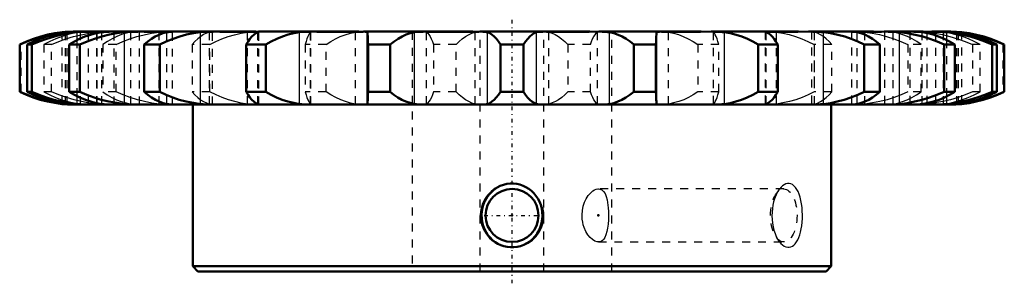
# Model space of a CAD drawing. Header units: millimetres. Extents: x -1 to 416, y -1 to 282.
# Tile 6 of 7: x 67 to 190, y 249 to 282. Entities that reach past the tile are written whole.
import ezdxf

# ---------------------------------------------------------------- set-up
doc = ezdxf.new("R2010")
doc.units = ezdxf.units.MM
doc.linetypes.add('Center', pattern=[1.5, 0.45, -0.5, 0.05, -0.5])
doc.linetypes.add('Dashed', pattern=[2, 1, -1])
for name, color, linetype, lineweight in [('2d ConnectionPoints', 7, 'Continuous', 50), ('AM_4', 3, 'Continuous', 25), ('AM_5', 3, 'Continuous', 25), ('center', 4, 'Center', 25), ('hidden', 3, 'Dashed', 25), ('vis', 1, 'Continuous', 50)]:
    doc.layers.add(name, color=color, linetype=linetype, lineweight=lineweight)

# ---------------------------------------------------------------- blocks, each defined once
blk = doc.blocks.new('6_C_SPB10B23_N_25_0_in_C_SPB10B23_N_25_900')
at = {"layer": 'AM_4'}
for p, q in [((71.84, 280.57), (71.84, 280.66)), ((73.72, 279.68), (73.72, 280.66)), ((79.64, 271.68), (79.64, 280.66)), ((89.17, 271.68), (89.17, 280.66)), ((101.59, 271.68), (101.59, 280.66)), ((110.06, 271.68), (110.06, 280.66)), ((115.98, 271.68), (115.98, 280.66)), ((125.13, 271.68), (125.13, 280.66)), ((131.28, 271.68), (131.28, 280.66)), ((140.43, 271.68), (140.43, 280.66)), ((146.35, 271.68), (146.35, 280.66)), ((154.82, 271.68), (154.82, 280.66)), ((167.24, 271.68), (167.24, 280.66)), ((176.77, 271.68), (176.77, 280.66)), ((182.69, 279.68), (182.69, 280.66)), ((184.57, 280.57), (184.57, 280.66)), ((73.72, 271.68), (73.72, 272.66)), ((182.69, 271.68), (182.69, 272.66)), ((71.84, 271.68), (71.84, 271.77)), ((184.57, 271.68), (184.57, 271.77))]:
    blk.add_line(p, q, dxfattribs=at)
at = {"layer": 'AM_5'}
blk.add_arc((128.21, 257.72), 4, 75, 15, dxfattribs=at)
at = {"layer": 'center'}
for p, q in [((128.21, 249.22), (128.21, 282.24)), ((124.72, 257.72), (131.69, 257.72))]:
    blk.add_line(p, q, dxfattribs=at)
at = {"layer": 'hidden'}
for p, q in [((71.84, 271.77), (71.84, 280.57)), ((72.26, 271.68), (72.26, 280.66)), ((72.47, 271.68), (72.47, 280.66)), ((74.04, 280.75), (73.94, 280.75)), ((74.14, 271.68), (74.14, 280.66)), ((74.36, 280.72), (74.37, 280.72)), ((74.69, 280.72), (74.64, 280.73)), ((74.69, 280.72), (76.72, 280.72)), ((74.78, 280.72), (74.9, 280.73)), ((75.05, 280.72), (74.8, 280.73)), ((75.13, 271.62), (75.13, 280.72)), ((75.25, 280.74), (75.46, 280.75)), ((76.2, 271.68), (76.2, 280.66)), ((76.21, 271.62), (76.21, 280.72)), ((76.82, 271.68), (76.82, 280.66)), ((77.39, 280.72), (82.89, 280.72)), ((78.11, 280.75), (77.76, 280.74)), ((78.36, 271.62), (78.36, 280.72)), ((80.45, 271.68), (80.45, 280.66)), ((81.53, 271.62), (81.53, 280.72)), ((83.99, 271.68), (83.99, 280.66)), ((84.97, 271.68), (84.97, 280.66)), ((85.35, 280.72), (92.41, 280.72)), ((85.92, 280.75), (85.54, 280.74)), ((85.66, 271.61), (85.66, 280.74)), ((90.3, 271.68), (90.3, 280.66)), ((90.68, 271.6), (90.68, 280.75)), ((95.07, 271.68), (95.07, 280.66)), ((96.09, 280.72), (104.6, 280.72)), ((96.45, 280.75), (96.12, 280.75)), ((96.34, 271.68), (96.34, 280.66)), ((96.85, 280.75), (96.36, 280.74)), ((96.5, 271.61), (96.5, 280.74)), ((102.96, 271.68), (102.96, 280.66)), ((103, 271.64), (103, 280.71)), ((108.6, 271.68), (108.6, 280.66)), ((108.95, 280.72), (118.53, 280.72)), ((109.66, 280.75), (109, 280.75)), ((110.1, 280.75), (109.78, 280.74)), ((115.71, 280.72), (115.71, 250.72)), ((117.5, 271.68), (117.5, 280.66)), ((123.23, 280.72), (133.18, 280.72)), ((124.23, 280.75), (123.29, 280.75)), ((123.58, 271.68), (123.58, 280.66)), ((124.21, 250.72), (124.21, 280.72)), ((124.71, 280.75), (124.45, 280.74)), ((131.96, 280.74), (131.7, 280.75)), ((132.21, 250.72), (132.21, 280.72)), ((132.83, 271.68), (132.83, 280.66)), ((137.88, 280.72), (147.46, 280.72)), ((139.1, 280.75), (137.97, 280.75)), ((138.91, 271.68), (138.91, 280.66)), ((139.57, 280.75), (139.39, 280.74)), ((140.71, 250.72), (140.71, 280.72)), ((146.62, 280.74), (146.31, 280.75)), ((147.81, 271.68), (147.81, 280.66)), ((151.81, 280.72), (160.32, 280.72)), ((153.17, 280.75), (151.92, 280.75)), ((153.41, 280.71), (153.41, 271.64)), ((153.45, 271.68), (153.45, 280.66)), ((160.07, 280.74), (159.56, 280.75)), ((159.91, 280.74), (159.91, 271.61)), ((160.07, 271.68), (160.07, 280.66)), ((161.34, 271.68), (161.34, 280.66)), ((164, 280.72), (171.06, 280.72)), ((165.38, 280.75), (164.1, 280.75)), ((165.73, 280.75), (165.73, 271.6)), ((166.11, 271.68), (166.11, 280.66)), ((170.87, 280.74), (170.5, 280.75)), ((170.75, 280.74), (170.75, 271.61)), ((171.44, 271.68), (171.44, 280.66)), ((172.42, 271.68), (172.42, 280.66)), ((174.84, 280.75), (173.51, 280.75)), ((173.52, 280.72), (179.03, 280.72)), ((174.88, 280.72), (174.88, 271.62)), ((175.96, 271.68), (175.96, 280.66)), ((178.05, 280.72), (178.05, 271.62)), ((178.65, 280.74), (178.29, 280.75)), ((179.59, 271.68), (179.59, 280.66)), ((179.69, 280.72), (181.72, 280.72)), ((180.84, 280.75), (179.73, 280.75)), ((180.2, 280.72), (180.2, 271.62)), ((180.21, 271.68), (180.21, 280.66)), ((180.95, 280.75), (181.16, 280.74)), ((181.28, 280.72), (181.28, 271.62)), ((181.62, 280.73), (181.36, 280.72)), ((181.52, 280.73), (181.62, 280.72)), ((181.77, 280.73), (181.72, 280.72)), ((182.04, 280.72), (182.06, 280.72)), ((182.27, 271.68), (182.27, 280.66)), ((182.69, 280.74), (182.35, 280.75)), ((183.94, 271.68), (183.94, 280.66)), ((184.15, 271.68), (184.15, 280.66)), ((184.57, 271.77), (184.57, 280.57)), ((66.71, 279.12), (66.52, 279.12)), ((66.71, 273.22), (66.71, 279.12)), ((69.56, 279.12), (69.56, 273.22)), ((70.52, 279.12), (69.56, 279.12)), ((70.52, 273.22), (70.52, 279.12)), ((73.72, 272.66), (73.72, 279.68)), ((76.94, 279.12), (76.94, 273.22)), ((78.6, 279.12), (76.94, 279.12)), ((78.6, 273.22), (78.6, 279.12)), ((88.13, 279.12), (88.13, 273.22)), ((90.36, 279.12), (88.13, 279.12)), ((90.36, 273.22), (90.36, 279.12)), ((102.3, 279.12), (102.3, 273.22)), ((104.93, 279.12), (102.3, 279.12)), ((104.93, 273.22), (104.93, 279.12)), ((118.38, 279.12), (118.38, 273.22)), ((121.22, 279.12), (118.38, 279.12)), ((121.22, 273.22), (121.22, 279.12)), ((135.19, 279.12), (135.19, 273.22)), ((138.03, 279.12), (135.19, 279.12)), ((138.03, 273.22), (138.03, 279.12)), ((151.48, 279.12), (151.48, 273.22)), ((154.11, 279.12), (151.48, 279.12)), ((154.11, 273.22), (154.11, 279.12)), ((166.05, 279.12), (166.05, 273.22)), ((168.28, 279.12), (166.05, 279.12)), ((168.28, 273.22), (168.28, 279.12)), ((177.81, 279.12), (177.81, 273.22)), ((179.47, 279.12), (177.81, 279.12)), ((179.47, 273.22), (179.47, 279.12)), ((182.69, 272.66), (182.69, 279.68)), ((185.89, 279.12), (185.89, 273.22)), ((186.85, 279.12), (185.89, 279.12)), ((186.85, 273.22), (186.85, 279.12)), ((189.7, 279.12), (189.7, 273.22)), ((189.89, 279.12), (189.7, 279.12)), ((66.71, 273.22), (66.52, 273.22)), ((70.52, 273.22), (69.56, 273.22)), ((78.6, 273.22), (76.94, 273.22)), ((90.36, 273.22), (88.13, 273.22)), ((104.93, 273.22), (102.3, 273.22)), ((121.22, 273.22), (118.38, 273.22)), ((138.03, 273.22), (135.19, 273.22)), ((154.11, 273.22), (151.48, 273.22)), ((168.28, 273.22), (166.05, 273.22)), ((179.47, 273.22), (177.81, 273.22)), ((186.85, 273.22), (185.89, 273.22)), ((189.89, 273.22), (189.7, 273.22)), ((73.72, 271.6), (74.06, 271.6)), ((74.36, 271.62), (74.37, 271.62)), ((74.64, 271.62), (74.69, 271.62)), ((74.69, 271.62), (76.72, 271.62)), ((74.89, 271.62), (74.79, 271.62)), ((74.79, 271.61), (75.05, 271.62)), ((75.46, 271.6), (75.25, 271.6)), ((75.57, 271.6), (76.68, 271.6)), ((77.38, 271.62), (82.89, 271.62)), ((77.76, 271.6), (78.12, 271.6)), ((81.57, 271.6), (82.9, 271.6)), ((85.35, 271.62), (92.41, 271.62)), ((85.54, 271.6), (85.91, 271.6)), ((88.21, 271.62), (88.21, 271.6)), ((91.03, 271.6), (96.44, 271.6)), ((96.09, 271.62), (104.6, 271.62)), ((96.34, 271.6), (96.85, 271.6)), ((103.24, 271.6), (109.63, 271.6)), ((108.95, 271.62), (118.53, 271.62)), ((109.79, 271.6), (110.1, 271.6)), ((116.84, 271.6), (117.02, 271.6)), ((117.31, 271.6), (124.19, 271.6)), ((123.23, 271.62), (133.18, 271.62)), ((124.45, 271.6), (124.71, 271.6)), ((131.7, 271.6), (131.96, 271.6)), ((132.18, 271.6), (139.05, 271.6)), ((137.88, 271.62), (147.46, 271.62)), ((146.31, 271.6), (146.63, 271.6)), ((146.75, 271.6), (153.12, 271.6)), ((151.81, 271.62), (160.32, 271.62)), ((159.56, 271.6), (160.05, 271.6)), ((159.96, 271.6), (165.31, 271.6)), ((164, 271.62), (171.06, 271.62)), ((168.21, 271.6), (168.21, 271.62)), ((170.49, 271.6), (170.87, 271.6)), ((173.52, 271.62), (179.02, 271.62)), ((178.3, 271.6), (178.65, 271.6)), ((179.69, 271.62), (181.72, 271.62)), ((181.16, 271.6), (180.95, 271.6)), ((181.36, 271.62), (181.61, 271.61)), ((181.63, 271.62), (181.51, 271.61)), ((181.72, 271.62), (181.77, 271.62)), ((182.04, 271.62), (182.06, 271.62)), ((182.37, 271.6), (182.47, 271.6)), ((162.26, 261.05), (139.03, 261.05)), ((161.65, 260.93), (161.3, 260.44)), ((161.52, 260.73), (161.46, 260.63)), ((161.65, 260.94), (161.52, 260.73)), ((139.03, 254.4), (162.26, 254.4)), ((161.3, 255.01), (161.65, 254.51))]:
    blk.add_line(p, q, dxfattribs=at)
for points in [[(66.71, 279.12), (67.58, 279.51), (68.48, 279.84), (69.38, 280.12), (70.33, 280.36), (71.29, 280.54), (72.26, 280.66)], [(74.14, 280.66), (73.36, 280.54), (72.59, 280.37), (71.83, 280.14), (71.06, 279.86), (70.3, 279.52), (69.56, 279.12)], [(70.52, 279.12), (71.41, 279.51), (72.32, 279.84), (73.25, 280.12), (74.22, 280.36), (75.21, 280.54), (76.2, 280.66)], [(73.72, 280.74), (73.59, 280.74), (73.27, 280.73), (72.95, 280.72), (72.61, 280.69), (72.26, 280.66)], [(73.75, 280.74), (73.87, 280.74), (74.13, 280.73), (74.37, 280.72)], [(74.64, 280.73), (74.61, 280.73), (74.41, 280.74), (74.18, 280.74), (73.97, 280.75)], [(74.8, 280.73), (74.63, 280.74), (74.31, 280.74), (74.04, 280.75)], [(74.14, 280.66), (74.46, 280.7), (74.76, 280.72), (74.78, 280.72)], [(74.9, 280.73), (75.05, 280.74), (75.25, 280.74)], [(77.06, 280.72), (76.92, 280.72), (76.56, 280.69), (76.2, 280.66)], [(80.45, 280.66), (79.86, 280.54), (79.27, 280.37), (78.68, 280.14), (78.09, 279.86), (77.51, 279.52), (76.94, 279.12)], [(77.76, 280.74), (77.61, 280.74), (77.27, 280.73), (77.06, 280.72)], [(78.31, 280.72), (78.28, 280.73), (78.18, 280.74), (78.05, 280.74), (77.93, 280.75)], [(79.35, 280.72), (79.18, 280.73), (78.82, 280.74), (78.44, 280.74), (78.11, 280.75)], [(78.6, 279.12), (79.44, 279.51), (80.31, 279.84), (81.19, 280.12), (82.12, 280.36), (83.05, 280.54), (83.99, 280.66)], [(80.45, 280.66), (80.69, 280.7), (80.9, 280.72), (80.92, 280.72)], [(80.92, 280.72), (81.09, 280.74), (81.22, 280.74)], [(81.22, 280.74), (81.25, 280.74), (81.33, 280.75)], [(84.83, 280.72), (84.69, 280.72), (84.34, 280.69), (83.99, 280.66)], [(85.54, 280.74), (85.39, 280.74), (85.04, 280.73), (84.83, 280.72)], [(85.66, 280.74), (85.65, 280.74), (85.61, 280.75)], [(90.3, 280.66), (89.93, 280.54), (89.57, 280.37), (89.21, 280.14), (88.84, 279.86), (88.48, 279.52), (88.13, 279.12)], [(90.3, 280.66), (90.44, 280.7), (90.55, 280.72), (90.63, 280.74), (90.64, 280.74)], [(90.36, 279.12), (91.1, 279.51), (91.85, 279.84), (92.62, 280.12), (93.43, 280.36), (94.25, 280.54), (95.07, 280.66)], [(95.82, 280.72), (95.69, 280.72), (95.37, 280.69), (95.07, 280.66)], [(96.36, 280.74), (96.34, 280.74), (96.01, 280.73), (95.82, 280.72)], [(102.96, 280.66), (102.85, 280.54), (102.74, 280.37), (102.63, 280.14), (102.51, 279.86), (102.4, 279.52), (102.3, 279.12)], [(102.96, 280.66), (103, 280.7), (103, 280.71)], [(104.93, 279.12), (105.5, 279.51), (106.09, 279.84), (106.69, 280.12), (107.32, 280.36), (107.96, 280.54), (108.6, 280.66)], [(109.21, 280.72), (109.1, 280.72), (108.84, 280.69), (108.6, 280.66)], [(109.78, 280.74), (109.66, 280.74), (109.37, 280.73), (109.21, 280.72)], [(117.02, 280.74), (116.97, 280.74), (116.84, 280.75)], [(117.3, 280.72), (117.16, 280.74), (117.02, 280.74)], [(117.5, 280.66), (117.42, 280.7), (117.3, 280.72), (117.3, 280.72)], [(117.5, 280.66), (117.65, 280.54), (117.8, 280.37), (117.94, 280.14), (118.09, 279.86), (118.24, 279.52), (118.38, 279.12)], [(121.22, 279.12), (121.59, 279.51), (121.97, 279.84), (122.36, 280.12), (122.76, 280.36), (123.17, 280.54), (123.58, 280.66)], [(124.01, 280.72), (123.93, 280.72), (123.75, 280.69), (123.58, 280.66)], [(124.45, 280.74), (124.35, 280.74), (124.13, 280.73), (124.01, 280.72)], [(132.41, 280.72), (132.17, 280.74), (131.96, 280.74)], [(132.83, 280.66), (132.64, 280.7), (132.42, 280.72), (132.41, 280.72)], [(132.83, 280.66), (133.23, 280.54), (133.62, 280.37), (134.02, 280.14), (134.42, 279.86), (134.81, 279.52), (135.19, 279.12)], [(138.03, 279.12), (138.17, 279.51), (138.31, 279.84), (138.46, 280.12), (138.61, 280.36), (138.76, 280.54), (138.91, 280.66)], [(139.12, 280.72), (139.07, 280.72), (138.98, 280.69), (138.91, 280.66)], [(139.39, 280.74), (139.33, 280.74), (139.19, 280.73), (139.12, 280.72)], [(147.21, 280.72), (146.9, 280.74), (146.62, 280.74)], [(147.81, 280.66), (147.53, 280.7), (147.23, 280.72), (147.21, 280.72)], [(147.81, 280.66), (148.43, 280.54), (149.05, 280.37), (149.66, 280.14), (150.28, 279.86), (150.89, 279.52), (151.48, 279.12)], [(153.41, 280.71), (153.42, 280.69), (153.45, 280.66)], [(154.11, 279.12), (154.01, 279.51), (153.9, 279.84), (153.79, 280.12), (153.68, 280.36), (153.56, 280.54), (153.45, 280.66)], [(160.6, 280.72), (160.23, 280.74), (160.07, 280.74)], [(161.34, 280.66), (160.99, 280.7), (160.63, 280.72), (160.6, 280.72)], [(161.34, 280.66), (162.14, 280.54), (162.93, 280.37), (163.72, 280.14), (164.51, 279.86), (165.29, 279.52), (166.05, 279.12)], [(165.77, 280.74), (165.81, 280.73), (165.88, 280.72), (165.98, 280.69), (166.11, 280.66)], [(168.28, 279.12), (167.94, 279.51), (167.59, 279.84), (167.23, 280.12), (166.86, 280.36), (166.49, 280.54), (166.11, 280.66)], [(170.8, 280.75), (170.78, 280.75), (170.75, 280.74), (170.75, 280.74)], [(171.59, 280.72), (171.2, 280.74), (170.87, 280.74)], [(172.42, 280.66), (172.02, 280.7), (171.62, 280.72), (171.59, 280.72)], [(172.42, 280.66), (173.33, 280.54), (174.24, 280.37), (175.14, 280.14), (176.05, 279.86), (176.94, 279.52), (177.81, 279.12)], [(175.08, 280.75), (175.1, 280.75), (175.2, 280.74)], [(175.2, 280.74), (175.25, 280.74), (175.39, 280.73), (175.49, 280.72)], [(175.49, 280.72), (175.56, 280.72), (175.75, 280.69), (175.96, 280.66)], [(179.47, 279.12), (178.92, 279.51), (178.35, 279.84), (177.78, 280.12), (177.18, 280.36), (176.57, 280.54), (175.96, 280.66)], [(178.29, 280.75), (178.17, 280.75), (177.79, 280.74), (177.42, 280.73), (177.06, 280.72)], [(178.48, 280.75), (178.43, 280.75), (178.29, 280.74), (178.18, 280.73), (178.1, 280.72)], [(179.36, 280.72), (178.97, 280.74), (178.65, 280.74)], [(180.21, 280.66), (179.8, 280.7), (179.39, 280.72), (179.36, 280.72)], [(180.21, 280.66), (181.17, 280.54), (182.13, 280.37), (183.08, 280.14), (184.03, 279.86), (184.98, 279.52), (185.89, 279.12)], [(181.16, 280.74), (181.25, 280.74), (181.48, 280.73), (181.52, 280.73)], [(182.35, 280.75), (182.27, 280.75), (181.95, 280.74), (181.64, 280.73), (181.62, 280.73)], [(181.62, 280.72), (181.72, 280.72), (181.99, 280.69), (182.27, 280.66)], [(182.45, 280.75), (182.36, 280.75), (182.12, 280.74), (181.9, 280.73), (181.77, 280.73)], [(182.04, 280.72), (182.15, 280.73), (182.4, 280.74), (182.66, 280.74)], [(186.85, 279.12), (186.13, 279.51), (185.4, 279.84), (184.65, 280.12), (183.86, 280.36), (183.07, 280.54), (182.27, 280.66)], [(184.15, 280.66), (183.75, 280.7), (183.36, 280.72), (182.98, 280.74), (182.69, 280.74)], [(184.15, 280.66), (185.09, 280.54), (186.02, 280.37), (186.95, 280.14), (187.88, 279.86), (188.8, 279.52), (189.7, 279.12)], [(72.26, 271.68), (71.32, 271.8), (70.39, 271.98), (69.46, 272.2), (68.53, 272.49), (67.61, 272.83), (66.71, 273.22)], [(69.56, 273.22), (70.28, 272.84), (71.01, 272.5), (71.76, 272.22), (72.55, 271.99), (73.34, 271.81), (74.14, 271.68)], [(76.2, 271.68), (75.24, 271.8), (74.28, 271.98), (73.33, 272.2), (72.38, 272.49), (71.43, 272.83), (70.52, 273.22)], [(76.94, 273.22), (77.49, 272.84), (78.06, 272.5), (78.63, 272.22), (79.23, 271.99), (79.84, 271.81), (80.45, 271.68)], [(83.99, 271.68), (83.08, 271.8), (82.17, 271.98), (81.27, 272.2), (80.36, 272.49), (79.47, 272.83), (78.6, 273.22)], [(88.13, 273.22), (88.47, 272.84), (88.82, 272.5), (89.18, 272.22), (89.55, 271.99), (89.92, 271.81), (90.3, 271.68)], [(95.07, 271.68), (94.27, 271.8), (93.48, 271.98), (92.69, 272.2), (91.9, 272.49), (91.12, 272.83), (90.36, 273.22)], [(102.3, 273.22), (102.4, 272.84), (102.51, 272.5), (102.62, 272.22), (102.73, 271.99), (102.85, 271.81), (102.96, 271.68)], [(108.6, 271.68), (107.98, 271.8), (107.36, 271.98), (106.75, 272.2), (106.13, 272.49), (105.52, 272.83), (104.93, 273.22)], [(118.38, 273.22), (118.24, 272.84), (118.1, 272.5), (117.95, 272.22), (117.8, 271.99), (117.65, 271.81), (117.5, 271.68)], [(123.58, 271.68), (123.18, 271.8), (122.79, 271.98), (122.39, 272.2), (121.99, 272.49), (121.6, 272.83), (121.22, 273.22)], [(135.19, 273.22), (134.82, 272.84), (134.44, 272.5), (134.05, 272.22), (133.65, 271.99), (133.24, 271.81), (132.83, 271.68)], [(138.91, 271.68), (138.76, 271.8), (138.61, 271.98), (138.47, 272.2), (138.32, 272.49), (138.17, 272.83), (138.03, 273.22)], [(151.48, 273.22), (150.91, 272.84), (150.32, 272.5), (149.72, 272.22), (149.09, 271.99), (148.45, 271.81), (147.81, 271.68)], [(153.45, 271.68), (153.56, 271.8), (153.67, 271.98), (153.78, 272.2), (153.9, 272.49), (154.01, 272.83), (154.11, 273.22)], [(166.05, 273.22), (165.31, 272.84), (164.56, 272.5), (163.79, 272.22), (162.98, 271.99), (162.16, 271.81), (161.34, 271.68)], [(166.11, 271.68), (166.48, 271.8), (166.84, 271.98), (167.2, 272.2), (167.57, 272.49), (167.93, 272.83), (168.28, 273.22)], [(177.81, 273.22), (176.97, 272.84), (176.1, 272.5), (175.22, 272.22), (174.29, 271.99), (173.36, 271.81), (172.42, 271.68)], [(175.96, 271.68), (176.55, 271.8), (177.14, 271.98), (177.73, 272.2), (178.32, 272.49), (178.9, 272.83), (179.47, 273.22)], [(185.89, 273.22), (185, 272.84), (184.09, 272.5), (183.16, 272.22), (182.19, 271.99), (181.2, 271.81), (180.21, 271.68)], [(182.27, 271.68), (183.05, 271.8), (183.82, 271.98), (184.58, 272.2), (185.35, 272.49), (186.11, 272.83), (186.85, 273.22)], [(189.7, 273.22), (188.83, 272.84), (187.93, 272.5), (187.03, 272.22), (186.08, 271.99), (185.12, 271.81), (184.15, 271.68)], [(72.26, 271.68), (72.66, 271.65), (73.05, 271.62), (73.43, 271.61), (73.72, 271.6)], [(74.37, 271.62), (74.26, 271.62), (74.01, 271.61), (73.75, 271.6)], [(73.96, 271.6), (74.05, 271.6), (74.29, 271.6), (74.51, 271.61), (74.64, 271.62)], [(74.06, 271.6), (74.14, 271.6), (74.46, 271.6), (74.77, 271.61), (74.79, 271.61)], [(74.79, 271.62), (74.69, 271.63), (74.42, 271.65), (74.14, 271.68)], [(75.25, 271.6), (75.16, 271.6), (74.93, 271.61), (74.89, 271.62)], [(76.2, 271.68), (76.61, 271.65), (77.02, 271.62), (77.05, 271.62)], [(77.05, 271.62), (77.44, 271.61), (77.76, 271.6)], [(77.93, 271.6), (77.98, 271.6), (78.12, 271.6), (78.23, 271.61), (78.31, 271.62)], [(78.12, 271.6), (78.24, 271.6), (78.62, 271.6), (78.99, 271.61), (79.35, 271.62)], [(80.92, 271.62), (80.85, 271.63), (80.66, 271.65), (80.45, 271.68)], [(81.21, 271.6), (81.16, 271.6), (81.02, 271.61), (80.92, 271.62)], [(81.33, 271.6), (81.31, 271.6), (81.21, 271.6)], [(83.99, 271.68), (84.39, 271.65), (84.79, 271.62), (84.82, 271.62)], [(84.82, 271.62), (85.21, 271.61), (85.54, 271.6)], [(85.61, 271.6), (85.63, 271.6), (85.66, 271.6), (85.66, 271.61)], [(90.64, 271.61), (90.6, 271.61), (90.53, 271.63), (90.43, 271.65), (90.3, 271.68)], [(95.07, 271.68), (95.42, 271.65), (95.78, 271.62), (95.81, 271.62)], [(95.81, 271.62), (96.18, 271.61), (96.34, 271.6)], [(103, 271.64), (102.99, 271.65), (102.96, 271.68)], [(108.6, 271.68), (108.88, 271.65), (109.18, 271.62), (109.2, 271.62)], [(109.2, 271.62), (109.51, 271.61), (109.79, 271.6)], [(117.02, 271.6), (117.08, 271.6), (117.22, 271.61), (117.29, 271.62)], [(117.29, 271.62), (117.34, 271.63), (117.43, 271.65), (117.5, 271.68)], [(123.58, 271.68), (123.77, 271.65), (123.99, 271.62), (124, 271.62)], [(124, 271.62), (124.24, 271.61), (124.45, 271.6)], [(131.96, 271.6), (132.06, 271.6), (132.28, 271.61), (132.4, 271.62)], [(132.4, 271.62), (132.48, 271.63), (132.66, 271.65), (132.83, 271.68)], [(138.91, 271.68), (138.99, 271.65), (139.11, 271.62), (139.11, 271.62)], [(139.11, 271.62), (139.25, 271.61), (139.39, 271.6)], [(139.39, 271.6), (139.44, 271.6), (139.57, 271.6)], [(146.63, 271.6), (146.75, 271.6), (147.04, 271.61), (147.2, 271.62)], [(147.2, 271.62), (147.31, 271.63), (147.57, 271.65), (147.81, 271.68)], [(153.45, 271.68), (153.42, 271.65), (153.41, 271.64)], [(160.05, 271.6), (160.07, 271.6), (160.4, 271.61), (160.59, 271.62)], [(160.59, 271.62), (160.72, 271.63), (161.04, 271.65), (161.34, 271.68)], [(166.11, 271.68), (165.97, 271.65), (165.86, 271.62), (165.78, 271.61), (165.77, 271.61)], [(170.75, 271.61), (170.76, 271.6), (170.8, 271.6)], [(170.87, 271.6), (171.02, 271.6), (171.37, 271.61), (171.58, 271.62)], [(171.58, 271.62), (171.72, 271.63), (172.07, 271.65), (172.42, 271.68)], [(175.19, 271.6), (175.16, 271.6), (175.08, 271.6)], [(175.49, 271.62), (175.32, 271.61), (175.19, 271.6)], [(175.96, 271.68), (175.72, 271.65), (175.51, 271.62), (175.49, 271.62)], [(177.06, 271.62), (177.23, 271.62), (177.59, 271.61), (177.97, 271.6), (178.3, 271.6)], [(178.1, 271.62), (178.13, 271.62), (178.23, 271.61), (178.36, 271.6), (178.48, 271.6)], [(178.65, 271.6), (178.8, 271.6), (179.14, 271.61), (179.35, 271.62)], [(179.35, 271.62), (179.49, 271.63), (179.85, 271.65), (180.21, 271.68)], [(181.51, 271.61), (181.36, 271.61), (181.16, 271.6)], [(181.61, 271.61), (181.78, 271.61), (182.1, 271.6), (182.37, 271.6)], [(182.27, 271.68), (181.95, 271.65), (181.65, 271.62), (181.63, 271.62)], [(181.77, 271.62), (181.8, 271.62), (182, 271.61), (182.23, 271.6), (182.44, 271.6)], [(182.66, 271.6), (182.54, 271.6), (182.28, 271.61), (182.04, 271.62)], [(182.69, 271.6), (182.82, 271.6), (183.14, 271.61), (183.46, 271.63), (183.8, 271.65), (184.15, 271.68)], [(161.65, 254.51), (161.69, 254.47), (161.89, 254.22), (162.1, 254.02), (162.32, 253.87), (162.53, 253.78), (162.75, 253.73), (162.95, 253.73), (163.16, 253.78), (163.35, 253.87), (163.53, 254.01), (163.7, 254.18), (163.86, 254.4), (164.01, 254.66), (164.14, 254.95), (164.26, 255.28), (164.36, 255.64), (164.45, 256.03), (164.51, 256.44), (164.56, 256.88), (164.59, 257.34), (164.6, 257.79), (164.58, 258.26), (164.55, 258.72), (164.49, 259.16), (164.41, 259.59), (164.31, 259.99), (164.19, 260.37), (164.05, 260.7), (163.89, 260.99), (163.72, 261.24), (163.54, 261.43), (163.34, 261.58), (163.14, 261.67), (162.94, 261.72), (162.73, 261.71), (162.52, 261.66), (162.31, 261.57), (162.11, 261.43), (161.92, 261.25), (161.71, 261.01), (161.65, 260.94)], [(139.03, 254.4), (138.86, 254.41), (138.57, 254.51), (138.28, 254.69), (137.99, 254.96), (137.71, 255.3), (137.46, 255.71), (137.25, 256.19), (137.14, 256.53), (137.06, 256.89), (137, 257.26), (136.98, 257.81), (137.02, 258.36), (137.13, 258.88), (137.29, 259.37), (137.51, 259.82), (137.76, 260.21), (137.95, 260.44), (138.15, 260.64), (138.35, 260.8), (138.56, 260.92), (138.76, 261), (138.96, 261.04), (139.03, 261.05)], [(139.03, 261.05), (139.22, 261.02), (139.47, 260.91), (139.68, 260.72), (139.86, 260.45), (140.01, 260.09), (140.12, 259.67), (140.18, 259.36), (140.23, 259.02), (140.27, 258.66), (140.29, 258.2), (140.3, 257.72)], [(161.46, 260.63), (161.3, 260.3), (161.11, 259.82), (160.99, 259.43), (160.9, 259.01), (160.83, 258.58), (160.79, 258.12), (160.78, 257.66), (160.8, 257.2), (160.85, 256.74), (160.93, 256.3), (161.03, 255.87), (161.16, 255.47), (161.32, 255.09), (161.47, 254.79)], [(140.3, 257.72), (140.29, 257.18), (140.25, 256.64), (140.19, 256.14), (140.1, 255.69), (139.98, 255.28), (139.82, 254.94), (139.7, 254.75), (139.55, 254.6), (139.4, 254.49), (139.23, 254.42), (139.05, 254.4), (139.03, 254.4)], [(161.47, 254.79), (161.5, 254.75), (161.65, 254.51)]]:
    blk.add_lwpolyline(points, dxfattribs=at)
blk.add_ellipse((162.26, 257.72), major_axis=(0, -3.32), ratio=0.5, dxfattribs=at)
at = {"layer": 'vis'}
for p, q in [((73.21, 280.74), (73.49, 280.75)), ((75.57, 280.75), (73.48, 280.75)), ((73.49, 280.75), (73.75, 280.74)), ((77.89, 280.75), (75.64, 280.75)), ((76.72, 280.72), (77.39, 280.72)), ((81.57, 280.75), (77.91, 280.75)), ((91.03, 280.75), (81.64, 280.75)), ((82.89, 280.72), (85.35, 280.72)), ((96.12, 280.75), (91.1, 280.75)), ((92.41, 280.72), (96.09, 280.72)), ((103.24, 280.75), (96.48, 280.75)), ((109, 280.75), (103.29, 280.75)), ((104.6, 280.72), (108.95, 280.72)), ((117.31, 280.75), (109.66, 280.75)), ((123.29, 280.75), (117.36, 280.75)), ((118.53, 280.72), (123.23, 280.72)), ((132.18, 280.75), (124.23, 280.75)), ((137.97, 280.75), (132.22, 280.75)), ((133.18, 280.72), (137.88, 280.72)), ((137.88, 280.72), (139.1, 280.75)), ((146.76, 280.75), (139.1, 280.75)), ((151.92, 280.75), (146.79, 280.75)), ((147.46, 280.72), (151.81, 280.72)), ((151.81, 280.72), (153.17, 280.75)), ((159.92, 280.75), (153.17, 280.75)), ((164.1, 280.75), (159.97, 280.75)), ((160.32, 280.72), (164, 280.72)), ((164, 280.72), (165.37, 280.75)), ((170.81, 280.75), (165.38, 280.75)), ((173.51, 280.75), (170.83, 280.75)), ((171.06, 280.72), (173.52, 280.72)), ((178.5, 280.75), (174.84, 280.75)), ((179.73, 280.75), (178.56, 280.75)), ((179.03, 280.72), (179.69, 280.72)), ((182.93, 280.75), (180.84, 280.75)), ((182.66, 280.74), (182.92, 280.75)), ((182.92, 280.75), (183.2, 280.74)), ((66.52, 279.12), (66.52, 273.22)), ((67.47, 273.22), (67.47, 279.12)), ((67.47, 279.12), (68.05, 279.12)), ((68.05, 279.12), (68.05, 273.22)), ((72.73, 273.22), (72.73, 279.12)), ((72.73, 279.12), (74.05, 279.12)), ((74.05, 279.12), (74.05, 273.22)), ((82.11, 273.22), (82.11, 279.12)), ((82.11, 279.12), (84.07, 279.12)), ((84.07, 279.12), (84.07, 273.22)), ((94.9, 273.22), (94.9, 279.12)), ((94.9, 279.12), (97.35, 279.12)), ((97.35, 279.12), (97.35, 273.22)), ((110.17, 273.22), (110.17, 279.12)), ((110.17, 279.12), (112.93, 279.12)), ((112.93, 279.12), (112.93, 273.22)), ((126.77, 273.22), (126.77, 279.12)), ((126.77, 279.12), (129.64, 279.12)), ((129.64, 279.12), (129.64, 273.22)), ((143.48, 273.22), (143.48, 279.12)), ((143.48, 279.12), (146.24, 279.12)), ((146.24, 279.12), (146.24, 273.22)), ((159.06, 279.12), (161.51, 279.12)), ((159.06, 273.22), (159.06, 279.12)), ((161.51, 279.12), (161.51, 273.22)), ((172.34, 279.12), (174.3, 279.12)), ((172.34, 273.22), (172.34, 279.12)), ((174.3, 279.12), (174.3, 273.22)), ((182.36, 273.22), (182.36, 279.12)), ((182.36, 279.12), (183.68, 279.12)), ((183.68, 279.12), (183.68, 273.22)), ((188.36, 273.22), (188.36, 279.12)), ((188.36, 279.12), (188.94, 279.12)), ((188.94, 279.12), (188.94, 273.22)), ((189.89, 273.22), (189.89, 279.12)), ((67.47, 273.22), (68.05, 273.22)), ((72.73, 273.22), (74.05, 273.22)), ((82.11, 273.22), (84.07, 273.22)), ((94.9, 273.22), (97.35, 273.22)), ((110.17, 273.22), (112.93, 273.22)), ((126.77, 273.22), (129.64, 273.22)), ((143.48, 273.22), (146.24, 273.22)), ((159.06, 273.22), (161.51, 273.22)), ((172.34, 273.22), (174.3, 273.22)), ((182.36, 273.22), (183.68, 273.22)), ((188.36, 273.22), (188.94, 273.22)), ((73.49, 271.6), (73.21, 271.6)), ((73.48, 271.6), (75.57, 271.6)), ((73.75, 271.6), (73.49, 271.6)), ((76.68, 271.6), (77.85, 271.6)), ((77.38, 271.62), (76.72, 271.62)), ((77.91, 271.6), (81.57, 271.6)), ((85.35, 271.62), (82.89, 271.62)), ((82.9, 271.6), (85.58, 271.6)), ((85.6, 271.6), (91.03, 271.6)), ((88.21, 271.6), (88.21, 251.37)), ((92.41, 271.62), (91.04, 271.6)), ((96.09, 271.62), (92.41, 271.62)), ((96.49, 271.6), (103.24, 271.6)), ((104.6, 271.62), (103.24, 271.6)), ((108.95, 271.62), (104.6, 271.62)), ((109.65, 271.6), (117.31, 271.6)), ((118.53, 271.62), (117.31, 271.6)), ((123.23, 271.62), (118.53, 271.62)), ((124.23, 271.6), (132.18, 271.6)), ((137.88, 271.62), (133.18, 271.62)), ((139.1, 271.6), (146.75, 271.6)), ((151.81, 271.62), (147.46, 271.62)), ((153.17, 271.6), (159.92, 271.6)), ((164, 271.62), (160.32, 271.62)), ((165.38, 271.6), (170.81, 271.6)), ((168.21, 251.37), (168.21, 271.6)), ((170.81, 271.6), (174.77, 271.6)), ((173.52, 271.62), (171.06, 271.62)), ((174.84, 271.6), (178.5, 271.6)), ((178.52, 271.6), (180.77, 271.6)), ((179.69, 271.62), (179.02, 271.62)), ((180.84, 271.6), (182.93, 271.6)), ((182.92, 271.6), (182.66, 271.6)), ((183.2, 271.6), (182.92, 271.6)), ((88.21, 251.37), (88.86, 250.72)), ((88.21, 251.37), (168.21, 251.37)), ((88.86, 250.72), (167.56, 250.72)), ((167.56, 250.72), (168.21, 251.37))]:
    blk.add_line(p, q, dxfattribs=at)
for points in [[(71.84, 280.66), (70.94, 280.54), (70.04, 280.37), (69.16, 280.14), (68.26, 279.86), (67.38, 279.52), (66.52, 279.12)], [(67.47, 279.12), (68.26, 279.51), (69.06, 279.84), (69.88, 280.12), (70.73, 280.36), (71.6, 280.54), (72.47, 280.66)], [(73.72, 280.66), (72.76, 280.54), (71.81, 280.37), (70.86, 280.14), (69.91, 279.86), (68.97, 279.52), (68.05, 279.12)], [(71.84, 280.66), (72.22, 280.7), (72.59, 280.72), (72.94, 280.74), (73.21, 280.74)], [(73.97, 280.75), (73.91, 280.75), (73.61, 280.74), (73.35, 280.73), (73.08, 280.72), (72.78, 280.69), (72.47, 280.66)], [(72.73, 279.12), (73.37, 279.51), (74.03, 279.84), (74.7, 280.12), (75.4, 280.36), (76.1, 280.54), (76.82, 280.66)], [(73.72, 280.66), (74.13, 280.7), (74.53, 280.72), (74.94, 280.74), (75.34, 280.74), (75.59, 280.75)], [(79.64, 280.66), (78.7, 280.54), (77.75, 280.37), (76.82, 280.14), (75.88, 279.86), (74.96, 279.52), (74.05, 279.12)], [(75.59, 280.75), (75.7, 280.75), (76.06, 280.74), (76.4, 280.73), (76.72, 280.72)], [(77.93, 280.75), (77.89, 280.75), (77.69, 280.74), (77.5, 280.73), (77.3, 280.72), (77.07, 280.69), (76.82, 280.66)], [(79.64, 280.66), (80.05, 280.7), (80.46, 280.72), (80.89, 280.74), (81.31, 280.74), (81.57, 280.75)], [(81.57, 280.75), (81.71, 280.75), (82.11, 280.74), (82.5, 280.73), (82.89, 280.72)], [(82.11, 279.12), (82.56, 279.51), (83.02, 279.84), (83.49, 280.12), (83.98, 280.36), (84.47, 280.54), (84.97, 280.66)], [(89.17, 280.66), (88.3, 280.54), (87.44, 280.37), (86.6, 280.14), (85.74, 279.86), (84.89, 279.52), (84.07, 279.12)], [(85.61, 280.75), (85.6, 280.75), (85.51, 280.74), (85.41, 280.73), (85.29, 280.72), (85.14, 280.69), (84.97, 280.66)], [(89.17, 280.66), (89.54, 280.7), (89.93, 280.72), (90.34, 280.74), (90.76, 280.74), (91.04, 280.75)], [(91.04, 280.75), (91.17, 280.75), (91.58, 280.74), (92, 280.73), (92.41, 280.72)], [(94.9, 279.12), (95.13, 279.51), (95.36, 279.84), (95.59, 280.12), (95.84, 280.36), (96.09, 280.54), (96.34, 280.66)], [(96.09, 280.72), (96.17, 280.73), (96.3, 280.74), (96.4, 280.74), (96.46, 280.75)], [(96.5, 280.74), (96.49, 280.73), (96.47, 280.72), (96.41, 280.69), (96.34, 280.66)], [(96.46, 280.75), (96.47, 280.75), (96.5, 280.74), (96.5, 280.74)], [(101.59, 280.66), (100.87, 280.54), (100.16, 280.37), (99.45, 280.14), (98.74, 279.86), (98.04, 279.52), (97.35, 279.12)], [(101.59, 280.66), (101.9, 280.7), (102.24, 280.72), (102.61, 280.74), (102.99, 280.74), (103.24, 280.75)], [(103.24, 280.75), (103.37, 280.75), (103.77, 280.74), (104.18, 280.73), (104.6, 280.72)], [(108.95, 280.72), (109.07, 280.73), (109.3, 280.74), (109.51, 280.74), (109.66, 280.75)], [(109.66, 280.75), (109.69, 280.75), (109.84, 280.74), (109.93, 280.73), (110, 280.72), (110.04, 280.69), (110.06, 280.66)], [(110.17, 279.12), (110.15, 279.51), (110.13, 279.84), (110.12, 280.12), (110.1, 280.36), (110.08, 280.54), (110.06, 280.66)], [(115.98, 280.66), (115.46, 280.54), (114.95, 280.37), (114.44, 280.14), (113.93, 279.86), (113.42, 279.52), (112.93, 279.12)], [(115.98, 280.66), (116.21, 280.7), (116.47, 280.72), (116.77, 280.74), (117.09, 280.74), (117.31, 280.75)], [(117.31, 280.75), (117.42, 280.75), (117.77, 280.74), (118.14, 280.73), (118.53, 280.72)], [(123.23, 280.72), (123.39, 280.73), (123.71, 280.74), (124.01, 280.74), (124.23, 280.75)], [(124.23, 280.75), (124.29, 280.75), (124.54, 280.74), (124.72, 280.73), (124.88, 280.72), (125.02, 280.69), (125.13, 280.66)], [(126.77, 279.12), (126.51, 279.51), (126.25, 279.84), (125.98, 280.12), (125.7, 280.36), (125.42, 280.54), (125.13, 280.66)], [(131.28, 280.66), (131, 280.54), (130.72, 280.37), (130.45, 280.14), (130.17, 279.86), (129.9, 279.52), (129.64, 279.12)], [(131.28, 280.66), (131.41, 280.7), (131.58, 280.72), (131.78, 280.74), (132.01, 280.74), (132.18, 280.75)], [(132.18, 280.75), (132.26, 280.75), (132.54, 280.74), (132.85, 280.73), (133.18, 280.72)], [(139.1, 280.75), (139.18, 280.75), (139.51, 280.74), (139.77, 280.73), (140.01, 280.72), (140.23, 280.69), (140.43, 280.66)], [(143.48, 279.12), (143, 279.51), (142.51, 279.84), (142.01, 280.12), (141.49, 280.36), (140.96, 280.54), (140.43, 280.66)], [(146.35, 280.66), (146.33, 280.54), (146.31, 280.37), (146.29, 280.14), (146.28, 279.86), (146.26, 279.52), (146.24, 279.12)], [(146.35, 280.66), (146.37, 280.7), (146.43, 280.72), (146.52, 280.74), (146.65, 280.74), (146.75, 280.75)], [(146.75, 280.75), (146.81, 280.75), (146.99, 280.74), (147.21, 280.73), (147.46, 280.72)], [(153.17, 280.75), (153.25, 280.75), (153.65, 280.74), (153.96, 280.73), (154.26, 280.72), (154.55, 280.69), (154.82, 280.66)], [(159.06, 279.12), (158.39, 279.51), (157.71, 279.84), (157.02, 280.12), (156.3, 280.36), (155.56, 280.54), (154.82, 280.66)], [(159.91, 280.74), (159.93, 280.74), (159.95, 280.75)], [(160.07, 280.66), (159.99, 280.7), (159.93, 280.72), (159.91, 280.74), (159.91, 280.74)], [(159.95, 280.75), (159.97, 280.75), (160.05, 280.74), (160.17, 280.73), (160.32, 280.72)], [(160.07, 280.66), (160.32, 280.54), (160.56, 280.37), (160.8, 280.14), (161.04, 279.86), (161.27, 279.52), (161.51, 279.12)], [(165.37, 280.75), (165.47, 280.75), (165.9, 280.74), (166.24, 280.73), (166.58, 280.72), (166.92, 280.69), (167.24, 280.66)], [(172.34, 279.12), (171.54, 279.51), (170.72, 279.84), (169.89, 280.12), (169.02, 280.36), (168.13, 280.54), (167.24, 280.66)], [(171.44, 280.66), (171.24, 280.7), (171.08, 280.72), (170.95, 280.74), (170.85, 280.74), (170.8, 280.75)], [(171.44, 280.66), (171.92, 280.54), (172.4, 280.37), (172.88, 280.14), (173.36, 279.86), (173.84, 279.52), (174.3, 279.12)], [(173.52, 280.72), (173.7, 280.73), (174.09, 280.74), (174.49, 280.74), (174.84, 280.75)], [(174.84, 280.75), (174.92, 280.75), (175.35, 280.74), (175.7, 280.73), (176.05, 280.72), (176.41, 280.69), (176.77, 280.66)], [(182.36, 279.12), (181.48, 279.51), (180.58, 279.84), (179.67, 280.12), (178.71, 280.36), (177.74, 280.54), (176.77, 280.66)], [(179.59, 280.66), (179.31, 280.7), (179.05, 280.72), (178.81, 280.74), (178.6, 280.74), (178.48, 280.75)], [(179.59, 280.66), (180.29, 280.54), (180.97, 280.37), (181.65, 280.14), (182.34, 279.86), (183.02, 279.52), (183.68, 279.12)], [(179.69, 280.72), (179.84, 280.73), (180.17, 280.74), (180.52, 280.74), (180.82, 280.75)], [(180.82, 280.75), (180.91, 280.75), (181.31, 280.74), (181.64, 280.73), (181.98, 280.72), (182.33, 280.69), (182.69, 280.66)], [(183.94, 280.66), (183.58, 280.7), (183.25, 280.72), (182.92, 280.74), (182.62, 280.74), (182.45, 280.75)], [(188.36, 279.12), (187.47, 279.51), (186.55, 279.84), (185.63, 280.12), (184.66, 280.36), (183.68, 280.54), (182.69, 280.66)], [(183.2, 280.74), (183.32, 280.74), (183.61, 280.73), (183.92, 280.72), (184.24, 280.69), (184.57, 280.66)], [(183.94, 280.66), (184.79, 280.54), (185.63, 280.37), (186.46, 280.14), (187.3, 279.86), (188.13, 279.52), (188.94, 279.12)], [(189.89, 279.12), (189.06, 279.51), (188.2, 279.84), (187.33, 280.12), (186.42, 280.36), (185.5, 280.54), (184.57, 280.66)], [(66.52, 273.22), (67.35, 272.84), (68.21, 272.5), (69.08, 272.22), (69.99, 271.99), (70.91, 271.81), (71.84, 271.68)], [(72.47, 271.68), (71.62, 271.8), (70.78, 271.98), (69.95, 272.2), (69.11, 272.49), (68.28, 272.83), (67.47, 273.22)], [(68.05, 273.22), (68.94, 272.84), (69.86, 272.5), (70.78, 272.22), (71.75, 271.99), (72.73, 271.81), (73.72, 271.68)], [(76.82, 271.68), (76.12, 271.8), (75.44, 271.98), (74.76, 272.2), (74.07, 272.49), (73.39, 272.83), (72.73, 273.22)], [(74.05, 273.22), (74.93, 272.84), (75.83, 272.5), (76.74, 272.22), (77.7, 271.99), (78.67, 271.81), (79.64, 271.68)], [(84.97, 271.68), (84.49, 271.8), (84.01, 271.98), (83.53, 272.2), (83.05, 272.49), (82.57, 272.83), (82.11, 273.22)], [(84.07, 273.22), (84.87, 272.84), (85.69, 272.5), (86.52, 272.22), (87.39, 271.99), (88.28, 271.81), (89.17, 271.68)], [(96.34, 271.68), (96.09, 271.8), (95.85, 271.98), (95.61, 272.2), (95.37, 272.49), (95.14, 272.83), (94.9, 273.22)], [(97.35, 273.22), (98.02, 272.84), (98.7, 272.5), (99.39, 272.22), (100.11, 271.99), (100.85, 271.81), (101.59, 271.68)], [(110.06, 271.68), (110.08, 271.8), (110.1, 271.98), (110.12, 272.2), (110.13, 272.49), (110.15, 272.83), (110.17, 273.22)], [(112.93, 273.22), (113.41, 272.84), (113.9, 272.5), (114.4, 272.22), (114.92, 271.99), (115.45, 271.81), (115.98, 271.68)], [(125.13, 271.68), (125.41, 271.8), (125.69, 271.98), (125.96, 272.2), (126.24, 272.49), (126.51, 272.83), (126.77, 273.22)], [(129.64, 273.22), (129.9, 272.84), (130.16, 272.5), (130.43, 272.22), (130.71, 271.99), (130.99, 271.81), (131.28, 271.68)], [(140.43, 271.68), (140.95, 271.8), (141.46, 271.98), (141.97, 272.2), (142.48, 272.49), (142.99, 272.83), (143.48, 273.22)], [(146.24, 273.22), (146.26, 272.84), (146.28, 272.5), (146.29, 272.22), (146.31, 271.99), (146.33, 271.81), (146.35, 271.68)], [(154.82, 271.68), (155.54, 271.8), (156.25, 271.98), (156.96, 272.2), (157.67, 272.49), (158.37, 272.83), (159.06, 273.22)], [(161.51, 273.22), (161.28, 272.84), (161.05, 272.5), (160.82, 272.22), (160.57, 271.99), (160.32, 271.81), (160.07, 271.68)], [(167.24, 271.68), (168.11, 271.8), (168.97, 271.98), (169.81, 272.2), (170.67, 272.49), (171.52, 272.83), (172.34, 273.22)], [(174.3, 273.22), (173.85, 272.84), (173.39, 272.5), (172.92, 272.22), (172.43, 271.99), (171.94, 271.81), (171.44, 271.68)], [(176.77, 271.68), (177.71, 271.8), (178.66, 271.98), (179.59, 272.2), (180.53, 272.49), (181.45, 272.83), (182.36, 273.22)], [(183.68, 273.22), (183.04, 272.84), (182.38, 272.5), (181.71, 272.22), (181.01, 271.99), (180.31, 271.81), (179.59, 271.68)], [(182.69, 271.68), (183.65, 271.8), (184.6, 271.98), (185.55, 272.2), (186.5, 272.49), (187.44, 272.83), (188.36, 273.22)], [(188.94, 273.22), (188.15, 272.84), (187.35, 272.5), (186.53, 272.22), (185.68, 271.99), (184.81, 271.81), (183.94, 271.68)], [(184.57, 271.68), (185.47, 271.8), (186.37, 271.98), (187.25, 272.2), (188.15, 272.49), (189.03, 272.83), (189.89, 273.22)], [(73.21, 271.6), (73.09, 271.6), (72.8, 271.61), (72.49, 271.63), (72.17, 271.65), (71.84, 271.68)], [(72.47, 271.68), (72.83, 271.65), (73.16, 271.62), (73.49, 271.61), (73.79, 271.6), (73.96, 271.6)], [(75.59, 271.6), (75.5, 271.6), (75.1, 271.6), (74.77, 271.61), (74.43, 271.63), (74.08, 271.65), (73.72, 271.68)], [(76.72, 271.62), (76.57, 271.62), (76.24, 271.61), (75.89, 271.6), (75.59, 271.6)], [(76.82, 271.68), (77.1, 271.65), (77.36, 271.62), (77.6, 271.61), (77.81, 271.6), (77.93, 271.6)], [(81.57, 271.6), (81.49, 271.6), (81.06, 271.6), (80.71, 271.61), (80.36, 271.63), (80, 271.65), (79.64, 271.68)], [(82.89, 271.62), (82.71, 271.62), (82.32, 271.61), (81.92, 271.6), (81.57, 271.6)], [(84.97, 271.68), (85.17, 271.65), (85.33, 271.62), (85.46, 271.61), (85.56, 271.6), (85.61, 271.6)], [(91.04, 271.6), (90.94, 271.6), (90.51, 271.6), (90.17, 271.61), (89.83, 271.63), (89.49, 271.65), (89.17, 271.68)], [(96.46, 271.6), (96.44, 271.6), (96.36, 271.6), (96.24, 271.61), (96.09, 271.62)], [(96.34, 271.68), (96.42, 271.65), (96.48, 271.62), (96.5, 271.61), (96.5, 271.61)], [(96.5, 271.61), (96.48, 271.6), (96.46, 271.6)], [(103.24, 271.6), (103.16, 271.6), (102.76, 271.6), (102.45, 271.61), (102.15, 271.63), (101.86, 271.65), (101.59, 271.68)], [(109.66, 271.6), (109.6, 271.6), (109.42, 271.6), (109.2, 271.61), (108.95, 271.62)], [(110.06, 271.68), (110.04, 271.65), (109.98, 271.62), (109.89, 271.61), (109.76, 271.6), (109.66, 271.6)], [(117.31, 271.6), (117.23, 271.6), (116.9, 271.6), (116.64, 271.61), (116.4, 271.63), (116.18, 271.65), (115.98, 271.68)], [(124.23, 271.6), (124.15, 271.6), (123.87, 271.6), (123.56, 271.61), (123.23, 271.62)], [(125.13, 271.68), (125, 271.65), (124.83, 271.62), (124.63, 271.61), (124.4, 271.6), (124.23, 271.6)], [(132.18, 271.6), (132.12, 271.6), (131.87, 271.6), (131.69, 271.61), (131.53, 271.63), (131.39, 271.65), (131.28, 271.68)], [(133.18, 271.62), (133.02, 271.62), (132.7, 271.61), (132.4, 271.6), (132.18, 271.6)], [(139.1, 271.6), (138.99, 271.6), (138.64, 271.6), (138.27, 271.61), (137.88, 271.62)], [(140.43, 271.68), (140.2, 271.65), (139.94, 271.62), (139.64, 271.61), (139.32, 271.6), (139.1, 271.6)], [(146.75, 271.6), (146.72, 271.6), (146.57, 271.6), (146.48, 271.61), (146.41, 271.63), (146.37, 271.65), (146.35, 271.68)], [(147.46, 271.62), (147.34, 271.62), (147.11, 271.61), (146.9, 271.6), (146.75, 271.6)], [(153.17, 271.6), (153.04, 271.6), (152.64, 271.6), (152.23, 271.61), (151.81, 271.62)], [(154.82, 271.68), (154.51, 271.65), (154.17, 271.62), (153.8, 271.61), (153.42, 271.6), (153.17, 271.6)], [(159.91, 271.61), (159.92, 271.61), (159.94, 271.63), (160, 271.65), (160.07, 271.68)], [(159.95, 271.6), (159.94, 271.6), (159.91, 271.6), (159.91, 271.61)], [(160.32, 271.62), (160.24, 271.62), (160.11, 271.61), (160.01, 271.6), (159.95, 271.6)], [(165.37, 271.6), (165.24, 271.6), (164.83, 271.6), (164.41, 271.61), (164, 271.62)], [(167.24, 271.68), (166.87, 271.65), (166.48, 271.62), (166.07, 271.61), (165.65, 271.6), (165.37, 271.6)], [(170.8, 271.6), (170.81, 271.6), (170.9, 271.6), (171, 271.61), (171.12, 271.63), (171.27, 271.65), (171.44, 271.68)], [(174.84, 271.6), (174.7, 271.6), (174.3, 271.6), (173.91, 271.61), (173.52, 271.62)], [(176.77, 271.68), (176.36, 271.65), (175.95, 271.62), (175.52, 271.61), (175.1, 271.6), (174.84, 271.6)], [(178.48, 271.6), (178.52, 271.6), (178.72, 271.6), (178.91, 271.61), (179.11, 271.63), (179.34, 271.65), (179.59, 271.68)], [(180.82, 271.6), (180.71, 271.6), (180.35, 271.6), (180.01, 271.61), (179.69, 271.62)], [(182.69, 271.68), (182.28, 271.65), (181.88, 271.62), (181.47, 271.61), (181.07, 271.6), (180.82, 271.6)], [(182.44, 271.6), (182.5, 271.6), (182.8, 271.6), (183.06, 271.61), (183.33, 271.63), (183.63, 271.65), (183.94, 271.68)], [(184.57, 271.68), (184.19, 271.65), (183.82, 271.62), (183.47, 271.61), (183.2, 271.6)], [(125.45, 260.49), (125.87, 260.88), (126.34, 261.21), (126.73, 261.41), (127.14, 261.56), (127.56, 261.66), (127.97, 261.71), (128.39, 261.72), (128.8, 261.67), (129.2, 261.58), (129.59, 261.45), (129.95, 261.28), (130.31, 261.06), (130.63, 260.81), (130.93, 260.52), (131.21, 260.19), (131.45, 259.83), (131.65, 259.45), (131.81, 259.03), (131.93, 258.59), (132, 258.15), (132.02, 257.69), (131.99, 257.22), (131.91, 256.77), (131.78, 256.32), (131.6, 255.89), (131.37, 255.48), (131.09, 255.11), (130.78, 254.77), (130.43, 254.47), (130.06, 254.23), (129.67, 254.03), (129.25, 253.88), (128.84, 253.78), (128.42, 253.73), (128, 253.73), (127.59, 253.77), (127.2, 253.87), (126.81, 254), (126.44, 254.18), (126.09, 254.39), (125.77, 254.64), (125.46, 254.94), (125.19, 255.27), (124.96, 255.62), (124.75, 256.02), (124.59, 256.43), (124.48, 256.86), (124.41, 257.32), (124.39, 257.78), (124.42, 258.24), (124.5, 258.7), (124.64, 259.14), (124.82, 259.57), (125.1, 260.05), (125.45, 260.49)]]:
    blk.add_lwpolyline(points, dxfattribs=at)
blk.add_circle((128.21, 257.72), 3.32, dxfattribs=at)
for centre, start, end in [((73.48, 264.75), 90.0655, 90.9775), ((182.93, 264.75), 89.0164, 90), ((73.48, 287.6), 269.0164, 270), ((182.93, 287.6), 270.0655, 270.9775)]:
    blk.add_arc(centre, 16, start, end, dxfattribs=at)

msp = doc.modelspace()

# ---------------------------------------------------------------- linework, layer by layer
at = {"layer": '2d ConnectionPoints'}
for p in [(128.21, 257.72), (139.03, 257.72)]:
    msp.add_point(p, dxfattribs=at)

# ---------------------------------------------------------------- block references
msp.add_blockref('6_C_SPB10B23_N_25_0_in_C_SPB10B23_N_25_900', (0, 0))

doc.saveas('drawing.dxf')
